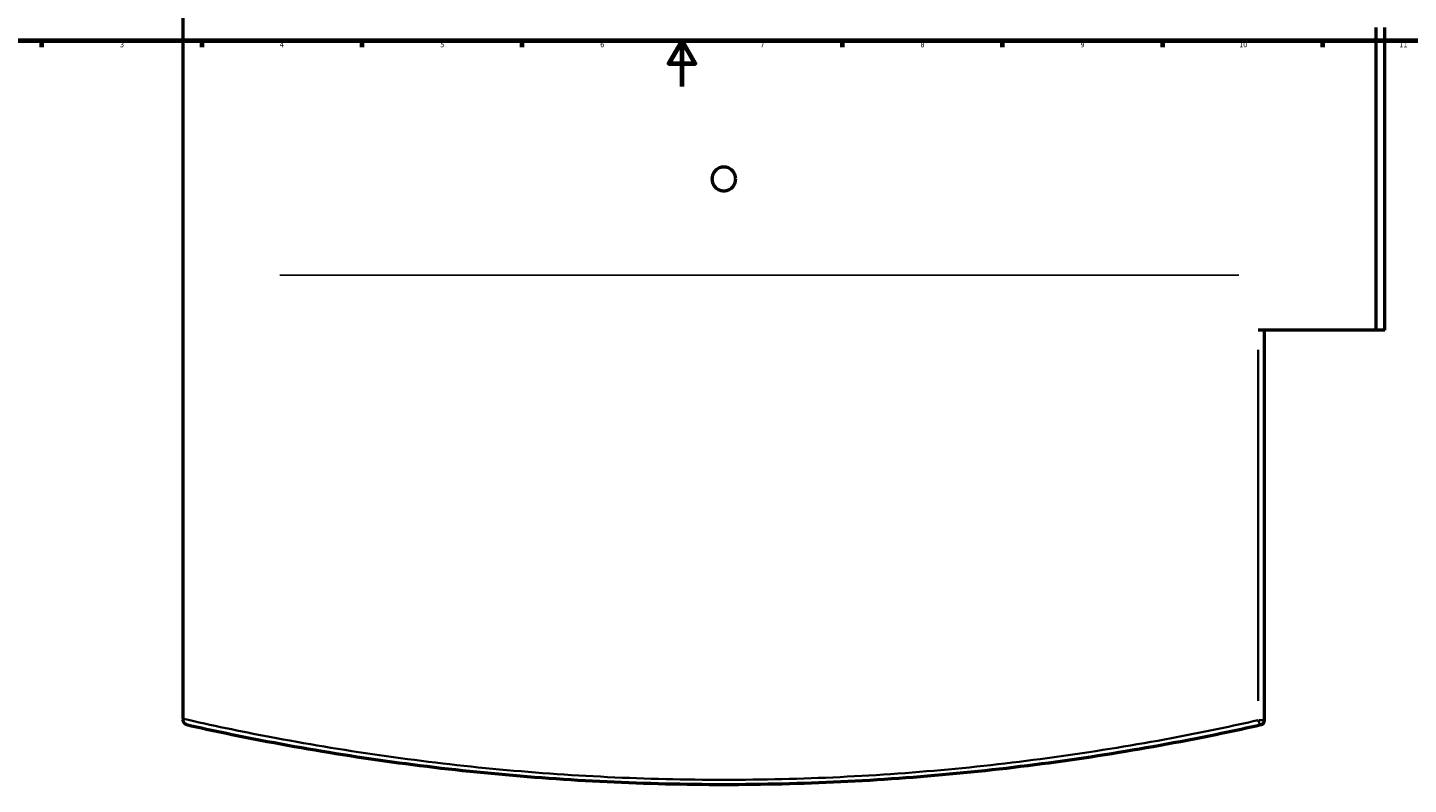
# Model space of a CAD drawing. Header units: millimetres. Extents: x -634 to 1186, y -411 to 930.
# Tile 5 of 13: x 134 to 738, y -305 to 26. Entities that reach past the tile are written whole.
import ezdxf

# ---------------------------------------------------------------- set-up
doc = ezdxf.new("R2010")
doc.units = ezdxf.units.MM
for name, color, linetype, lineweight in [('Border (ANSI)', 7, 'Continuous', 70), ('Sketch Geometry (ANSI)', 7, 'Continuous', 25), ('Visible (ANSI)', 7, 'Continuous', 50), ('Visible Narrow (ANSI)', 7, 'Continuous', 35)]:
    doc.layers.add(name, color=color, linetype=linetype, lineweight=lineweight)
doc.styles.add('Note Text (ANSI)', font='tahoma.ttf')

# ---------------------------------------------------------------- blocks, each defined once
blk = doc.blocks.new('Borders Default Border')
at = {"layer": 'Border (ANSI)'}
for p, q in [((140.17, 20), (140.17, 17.2)), ((210.25, 20), (210.25, 17.2)), ((280.33, 20), (280.33, 17.2)), ((350.42, 20), (350.42, 17.2)), ((490.58, 20), (490.58, 17.2)), ((560.67, 20), (560.67, 17.2)), ((630.75, 20), (630.75, 17.2)), ((700.83, 20), (700.83, 17.2))]:
    blk.add_line(p, q, dxfattribs=at)
at = {"layer": 'Border (ANSI)', "flags": 128}
for points in [[(20, 20), (20, 574), (821, 574), (821, 20), (20, 20)], [(420.5, 0), (420.5, 20), (414.73, 10), (426.27, 10), (420.5, 20)]]:
    blk.add_lwpolyline(points, dxfattribs=at)
at = {"layer": 'Border (ANSI)', "color": 5, "true_color": 0x0000ff, "char_height": 2.4, "attachment_point": 7, "style": 'Note Text (ANSI)'}
for s, insert in [('3', (174.46, 17.15)), ('4', (244.45, 17.2)), ('5', (314.67, 17.15)), ('6', (384.69, 17.15)), ('7', (454.8, 17.2)), ('8', (524.84, 17.15)), ('9', (594.92, 17.15)), ('10', (664.35, 17.15)), ('11', (734.43, 17.2))]:
    blk.add_mtext(s, dxfattribs=dict(at, insert=insert))

msp = doc.modelspace()

# ---------------------------------------------------------------- linework, layer by layer
at = {"layer": 'Sketch Geometry (ANSI)'}
msp.add_line((244.45, -82.57), (664.25, -82.57), dxfattribs=at)
at = {"layer": 'Visible (ANSI)'}
for p, q in [((202.1, -276.75), (202.1, 195.79)), ((724.33, -106.73), (724.33, 25.77)), ((728.1, -106.73), (728.1, 25.77)), ((724.33, -106.73), (672.72, -106.73)), ((675.5, -277.38), (675.5, -106.73)), ((728.1, -106.73), (724.33, -106.73)), ((202.1, -276.75), (202.1, -277.38))]:
    msp.add_line(p, q, dxfattribs=at)
msp.add_arc((673.5, -277.38), 2, 282.69037, 0, dxfattribs=at)
for points, knots in [([(444, -40.48), (444, -41.13), (443.87, -41.83), (443.34, -43.11), (442.94, -43.7), (442.02, -44.62), (441.43, -45.02), (440.15, -45.55), (439.45, -45.68), (438.15, -45.68), (437.45, -45.55), (436.17, -45.02), (435.59, -44.62), (434.66, -43.7), (434.26, -43.11), (433.73, -41.83), (433.6, -41.13), (433.6, -39.83), (433.73, -39.13), (434.26, -37.85), (434.66, -37.27), (435.59, -36.34), (436.17, -35.94), (437.45, -35.41), (438.15, -35.28), (439.45, -35.28), (440.15, -35.41), (441.43, -35.94), (442.02, -36.34), (442.94, -37.27), (443.34, -37.85), (443.87, -39.13), (444, -39.83), (444, -40.48)], [0, 0, 0, 0, 0.195878, 0.195878, 0.391756, 0.391756, 0.587634, 0.587634, 0.783513, 0.783513, 0.979391, 0.979391, 1.175269, 1.175269, 1.371147, 1.371147, 1.567025, 1.567025, 1.762903, 1.762903, 1.958781, 1.958781, 2.154659, 2.154659, 2.350538, 2.350538, 2.546416, 2.546416, 2.742294, 2.742294, 2.938172, 2.938172, 3.13405, 3.13405, 3.13405, 3.13405]), ([(203.66, -279.33), (203.66, -279.33), (203.66, -279.33), (203.4, -279.27), (203.16, -279.17), (202.72, -278.85), (202.54, -278.66), (202.3, -278.27), (202.21, -278.08), (202.12, -277.71), (202.1, -277.55), (202.1, -277.38)], [-0.367295, -0.367295, -0.367295, -0.367295, -0.3663463, -0.3663463, -0.2501574, -0.2501574, -0.1359571, -0.1359571, -0.0538536, -0.0538536, 0, 0, 0, 0]), ([(203.66, -279.33), (215.24, -281.94), (227, -284.39), (270.63, -292.68), (303.49, -297.43), (370.51, -303.83), (404.66, -305.48), (438.8, -305.48), (472.95, -305.48), (507.09, -303.83), (574.11, -297.43), (606.97, -292.68), (650.6, -284.39), (662.36, -281.94), (673.94, -279.33)], [1.584244, 1.584244, 1.584244, 1.584244, 5.428542, 5.428542, 15.652317, 15.652317, 25.876098, 25.876098, 25.876098, 36.099879, 36.099879, 46.323654, 46.323654, 50.167797, 50.167797, 50.167797, 50.167797])]:
    msp.add_open_spline(points, degree=3, knots=knots, dxfattribs=at)
at = {"layer": 'Visible Narrow (ANSI)'}
for p, q in [((672.72, -115.26), (672.72, -268.85)), ((672.91, -277.38), (675.49, -277.38))]:
    msp.add_line(p, q, dxfattribs=at)
msp.add_ellipse((673.5, -277.38), major_axis=(0.44, -1.95), ratio=0.381746, start_param=4.709464, end_param=6.200358, dxfattribs=at)
msp.add_open_spline([(672.72, -277.38), (661.21, -279.98), (649.51, -282.43), (606.1, -290.7), (573.41, -295.44), (506.73, -301.83), (472.77, -303.48), (438.8, -303.48), (404.84, -303.48), (370.87, -301.83), (304.19, -295.44), (271.5, -290.7), (227.14, -282.24), (214.51, -279.59), (202.1, -276.75)], degree=3, knots=[-50.167797, -50.167797, -50.167797, -50.167797, -46.323654, -46.323654, -36.099879, -36.099879, -25.876098, -25.876098, -25.876098, -15.652317, -15.652317, -5.428542, -5.428542, -1.274511, -1.274511, -1.274511, -1.274511], dxfattribs=at)

# ---------------------------------------------------------------- block references
msp.add_blockref('Borders Default Border', (0, 0))

doc.saveas('drawing.dxf')
